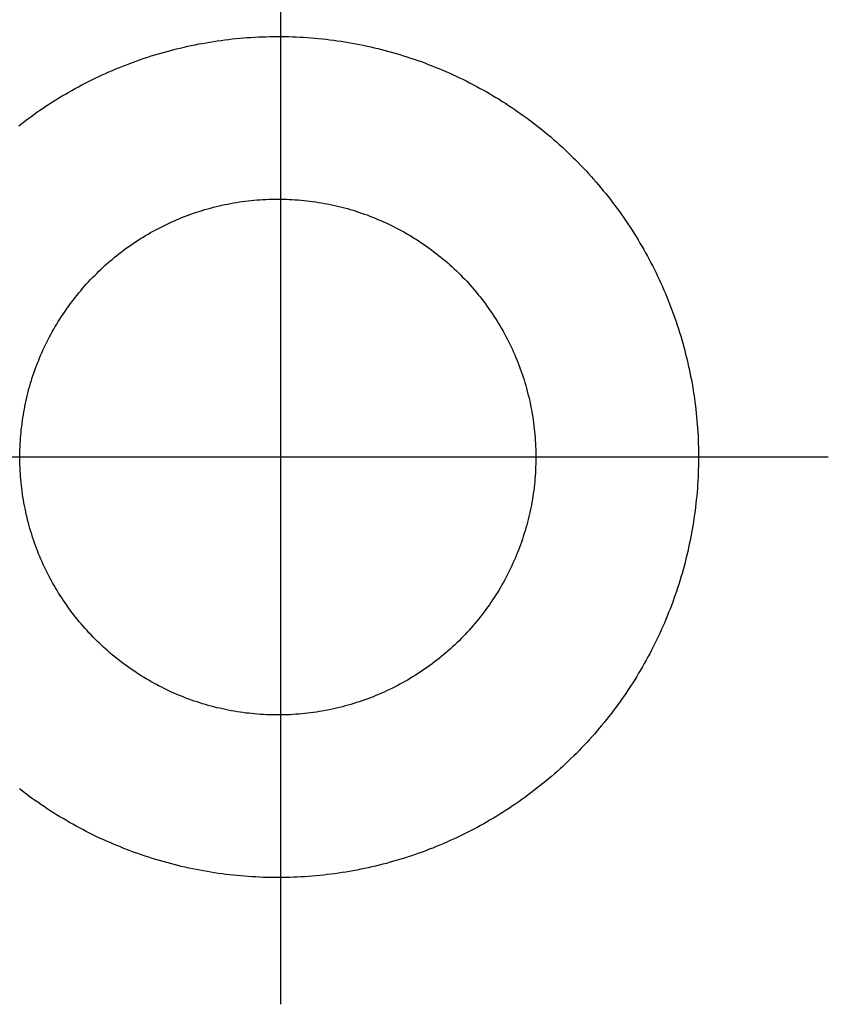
# Model space of a CAD drawing. Header units: metres. Extents: x 6502846 to 6512378, y 5892705 to 5896166.
# Tile 29 of 73: x 6503895.3248 to 6503895.4113, y 5894690.6591 to 5894690.7645. Entities that reach past the tile are written whole.
import ezdxf

# ---------------------------------------------------------------- set-up
doc = ezdxf.new("R2010")
doc.units = ezdxf.units.M
doc.header["$MEASUREMENT"] = 0
doc.layers.get('0').update_dxf_attribs({"color": 2})
doc.layers.add('A_wyposażenie_sanitarne', color=131, linetype='Continuous')

# ---------------------------------------------------------------- blocks, each defined once
blk = doc.blocks.new('umywalka')
for p, q in [((0.07, -28.66), (0.07, -16.06)), ((-3.507, -20.039), (-3.482, -20.007)), ((-0.201, -20.024), (-0.169, -20.021)), ((-0.169, -20.021), (-0.138, -20.018)), ((-0.138, -20.018), (-0.106, -20.016)), ((-0.106, -20.016), (-0.075, -20.014)), ((-0.075, -20.014), (-0.043, -20.013)), ((-0.043, -20.013), (-0.012, -20.012)), ((-0.012, -20.012), (0.02, -20.011)), ((0.02, -20.011), (0.051, -20.011)), ((0.051, -20.011), (0.083, -20.011)), ((0.083, -20.011), (0.114, -20.011)), ((0.114, -20.011), (0.146, -20.012)), ((0.146, -20.012), (0.177, -20.013)), ((0.177, -20.013), (0.209, -20.014)), ((0.209, -20.014), (0.24, -20.016)), ((0.24, -20.016), (0.272, -20.018)), ((0.272, -20.018), (0.303, -20.02)), ((0.303, -20.02), (0.335, -20.023)), ((3.616, -19.999), (3.641, -20.03)), ((-3.579, -20.136), (-3.555, -20.104)), ((-3.555, -20.104), (-3.531, -20.071)), ((-3.531, -20.071), (-3.507, -20.039)), ((-0.726, -20.128), (-0.695, -20.119)), ((-0.695, -20.119), (-0.665, -20.11)), ((-0.665, -20.11), (-0.635, -20.102)), ((-0.635, -20.102), (-0.604, -20.094)), ((-0.604, -20.094), (-0.573, -20.087)), ((-0.573, -20.087), (-0.543, -20.079)), ((-0.543, -20.079), (-0.512, -20.073)), ((-0.512, -20.073), (-0.481, -20.066)), ((-0.481, -20.066), (-0.45, -20.06)), ((-0.45, -20.06), (-0.419, -20.054)), ((-0.419, -20.054), (-0.388, -20.049)), ((-0.388, -20.049), (-0.357, -20.044)), ((-0.357, -20.044), (-0.326, -20.039)), ((-0.326, -20.039), (-0.295, -20.035)), ((-0.295, -20.035), (-0.263, -20.031)), ((-0.263, -20.031), (-0.232, -20.027)), ((-0.232, -20.027), (-0.201, -20.024)), ((0.335, -20.023), (0.366, -20.026)), ((0.366, -20.026), (0.397, -20.03)), ((0.397, -20.03), (0.429, -20.034)), ((0.429, -20.034), (0.46, -20.038)), ((0.46, -20.038), (0.491, -20.043)), ((0.491, -20.043), (0.522, -20.048)), ((0.522, -20.048), (0.553, -20.053)), ((0.553, -20.053), (0.584, -20.059)), ((0.584, -20.059), (0.615, -20.065)), ((0.615, -20.065), (0.646, -20.071)), ((0.646, -20.071), (0.677, -20.078)), ((0.677, -20.078), (0.708, -20.085)), ((0.708, -20.085), (0.738, -20.092)), ((0.738, -20.092), (0.769, -20.1)), ((0.769, -20.1), (0.799, -20.108)), ((0.799, -20.108), (0.83, -20.117)), ((0.83, -20.117), (0.86, -20.126)), ((0.86, -20.126), (0.89, -20.135)), ((3.641, -20.03), (3.665, -20.063)), ((3.665, -20.063), (3.689, -20.095)), ((3.689, -20.095), (3.713, -20.127)), ((-3.648, -20.235), (-3.625, -20.202)), ((-3.625, -20.202), (-3.602, -20.169)), ((-3.602, -20.169), (-3.579, -20.136)), ((-1.022, -20.236), (-0.993, -20.223)), ((-0.993, -20.223), (-0.964, -20.211)), ((-0.964, -20.211), (-0.934, -20.2)), ((-0.934, -20.2), (-0.905, -20.188)), ((-0.905, -20.188), (-0.875, -20.177)), ((-0.875, -20.177), (-0.846, -20.167)), ((-0.846, -20.167), (-0.816, -20.157)), ((-0.816, -20.157), (-0.786, -20.147)), ((-0.786, -20.147), (-0.756, -20.137)), ((-0.756, -20.137), (-0.726, -20.128)), ((0.89, -20.135), (0.92, -20.144)), ((0.92, -20.144), (0.95, -20.154)), ((0.95, -20.154), (0.98, -20.165)), ((0.98, -20.165), (1.01, -20.175)), ((1.01, -20.175), (1.039, -20.186)), ((1.039, -20.186), (1.069, -20.197)), ((1.069, -20.197), (1.098, -20.209)), ((1.098, -20.209), (1.127, -20.221)), ((1.127, -20.221), (1.156, -20.233)), ((3.713, -20.127), (3.736, -20.16)), ((3.736, -20.16), (3.76, -20.193)), ((3.76, -20.193), (3.783, -20.226)), ((3.783, -20.226), (3.805, -20.259)), ((-3.736, -20.37), (-3.715, -20.336)), ((-3.715, -20.336), (-3.693, -20.302)), ((-3.693, -20.302), (-3.671, -20.269)), ((-3.671, -20.269), (-3.648, -20.235)), ((-1.249, -20.346), (-1.221, -20.331)), ((-1.221, -20.331), (-1.193, -20.316)), ((-1.193, -20.316), (-1.165, -20.302)), ((-1.165, -20.302), (-1.136, -20.288)), ((-1.136, -20.288), (-1.108, -20.275)), ((-1.108, -20.275), (-1.079, -20.261)), ((-1.079, -20.261), (-1.051, -20.248)), ((-1.051, -20.248), (-1.022, -20.236)), ((1.156, -20.233), (1.185, -20.246)), ((1.185, -20.246), (1.214, -20.258)), ((1.214, -20.258), (1.243, -20.272)), ((1.243, -20.272), (1.271, -20.285)), ((1.271, -20.285), (1.299, -20.299)), ((1.299, -20.299), (1.328, -20.313)), ((1.328, -20.313), (1.356, -20.328)), ((1.356, -20.328), (1.383, -20.343)), ((3.805, -20.259), (3.828, -20.293)), ((3.828, -20.293), (3.85, -20.327)), ((3.85, -20.327), (3.871, -20.361)), ((-3.799, -20.473), (-3.779, -20.438)), ((-3.779, -20.438), (-3.758, -20.404)), ((-3.758, -20.404), (-3.736, -20.37)), ((-1.438, -20.459), (-1.411, -20.442)), ((-1.411, -20.442), (-1.385, -20.425)), ((-1.385, -20.425), (-1.358, -20.409)), ((-1.358, -20.409), (-1.331, -20.393)), ((-1.331, -20.393), (-1.304, -20.377)), ((-1.304, -20.377), (-1.276, -20.361)), ((-1.276, -20.361), (-1.249, -20.346)), ((1.383, -20.343), (1.411, -20.358)), ((1.411, -20.358), (1.438, -20.373)), ((1.438, -20.373), (1.466, -20.389)), ((1.466, -20.389), (1.493, -20.405)), ((1.493, -20.405), (1.52, -20.422)), ((1.52, -20.422), (1.547, -20.438)), ((1.547, -20.438), (1.573, -20.455)), ((3.871, -20.361), (3.893, -20.395)), ((3.893, -20.395), (3.914, -20.429)), ((3.914, -20.429), (3.935, -20.463)), ((-3.86, -20.578), (-3.84, -20.543)), ((-3.84, -20.543), (-3.82, -20.508)), ((-3.82, -20.508), (-3.799, -20.473)), ((-1.568, -20.549), (-1.542, -20.53)), ((-1.542, -20.53), (-1.516, -20.512)), ((-1.516, -20.512), (-1.49, -20.494)), ((-1.49, -20.494), (-1.464, -20.476)), ((-1.464, -20.476), (-1.438, -20.459)), ((1.573, -20.455), (1.599, -20.473)), ((1.599, -20.473), (1.626, -20.49)), ((1.626, -20.49), (1.652, -20.508)), ((1.652, -20.508), (1.677, -20.526)), ((1.677, -20.526), (1.703, -20.545)), ((1.703, -20.545), (1.728, -20.564)), ((3.935, -20.463), (3.955, -20.498)), ((3.955, -20.498), (3.975, -20.533)), ((3.975, -20.533), (3.995, -20.568)), ((-3.917, -20.684), (-3.898, -20.648)), ((-3.898, -20.648), (-3.879, -20.613)), ((-3.879, -20.613), (-3.86, -20.578)), ((-1.716, -20.666), (-1.692, -20.646)), ((-1.692, -20.646), (-1.667, -20.626)), ((-1.667, -20.626), (-1.643, -20.606)), ((-1.643, -20.606), (-1.618, -20.587)), ((-1.618, -20.587), (-1.593, -20.568)), ((-1.593, -20.568), (-1.568, -20.549)), ((1.728, -20.564), (1.753, -20.583)), ((1.753, -20.583), (1.778, -20.602)), ((1.778, -20.602), (1.803, -20.622)), ((1.803, -20.622), (1.827, -20.642)), ((1.827, -20.642), (1.851, -20.662)), ((3.995, -20.568), (4.015, -20.603)), ((4.015, -20.603), (4.034, -20.639)), ((4.034, -20.639), (4.053, -20.674)), ((-3.972, -20.792), (-3.954, -20.756)), ((-3.954, -20.756), (-3.936, -20.72)), ((-3.936, -20.72), (-3.917, -20.684)), ((-1.833, -20.772), (-1.81, -20.75)), ((-1.81, -20.75), (-1.787, -20.729)), ((-1.787, -20.729), (-1.763, -20.708)), ((-1.763, -20.708), (-1.74, -20.687)), ((-1.74, -20.687), (-1.716, -20.666)), ((1.851, -20.662), (1.875, -20.682)), ((1.875, -20.682), (1.899, -20.703)), ((1.899, -20.703), (1.923, -20.724)), ((1.923, -20.724), (1.946, -20.745)), ((1.946, -20.745), (1.969, -20.767)), ((4.053, -20.674), (4.072, -20.71)), ((4.072, -20.71), (4.09, -20.746)), ((4.09, -20.746), (4.108, -20.782)), ((-4.023, -20.901), (-4.007, -20.864)), ((-4.007, -20.864), (-3.989, -20.828)), ((-3.989, -20.828), (-3.972, -20.792)), ((-1.944, -20.884), (-1.922, -20.861)), ((-1.922, -20.861), (-1.9, -20.838)), ((-1.9, -20.838), (-1.878, -20.816)), ((-1.878, -20.816), (-1.856, -20.794)), ((-1.856, -20.794), (-1.833, -20.772)), ((1.969, -20.767), (1.992, -20.789)), ((1.992, -20.789), (2.014, -20.811)), ((2.014, -20.811), (2.036, -20.833)), ((2.036, -20.833), (2.058, -20.856)), ((2.058, -20.856), (2.08, -20.879)), ((4.108, -20.782), (4.125, -20.818)), ((4.125, -20.818), (4.143, -20.854)), ((4.143, -20.854), (4.16, -20.891)), ((-4.056, -20.975), (-4.04, -20.938)), ((-4.04, -20.938), (-4.023, -20.901)), ((-2.028, -20.978), (-2.008, -20.954)), ((-2.008, -20.954), (-1.987, -20.93)), ((-1.987, -20.93), (-1.966, -20.907)), ((-1.966, -20.907), (-1.944, -20.884)), ((2.08, -20.879), (2.102, -20.902)), ((2.102, -20.902), (2.123, -20.925)), ((2.123, -20.925), (2.144, -20.949)), ((2.144, -20.949), (2.165, -20.972)), ((4.16, -20.891), (4.176, -20.928)), ((4.176, -20.928), (4.193, -20.964)), ((4.193, -20.964), (4.209, -21.001)), ((-4.103, -21.086), (-4.088, -21.049)), ((-4.088, -21.049), (-4.072, -21.012)), ((-4.072, -21.012), (-4.056, -20.975)), ((-2.127, -21.1), (-2.108, -21.075)), ((-2.108, -21.075), (-2.088, -21.051)), ((-2.088, -21.051), (-2.069, -21.026)), ((-2.069, -21.026), (-2.049, -21.002)), ((-2.049, -21.002), (-2.028, -20.978)), ((2.165, -20.972), (2.185, -20.997)), ((2.185, -20.997), (2.205, -21.021)), ((2.205, -21.021), (2.225, -21.045)), ((2.225, -21.045), (2.245, -21.07)), ((2.245, -21.07), (2.264, -21.095)), ((4.209, -21.001), (4.224, -21.039)), ((4.224, -21.039), (4.24, -21.076)), ((-4.147, -21.199), (-4.133, -21.161)), ((-4.133, -21.161), (-4.118, -21.123)), ((-4.118, -21.123), (-4.103, -21.086)), ((-2.201, -21.203), (-2.183, -21.177)), ((-2.183, -21.177), (-2.165, -21.151)), ((-2.165, -21.151), (-2.146, -21.126)), ((-2.146, -21.126), (-2.127, -21.1)), ((2.264, -21.095), (2.283, -21.12)), ((2.283, -21.12), (2.302, -21.145)), ((2.302, -21.145), (2.32, -21.171)), ((2.32, -21.171), (2.338, -21.197)), ((4.24, -21.076), (4.255, -21.113)), ((4.255, -21.113), (4.269, -21.151)), ((4.269, -21.151), (4.284, -21.188)), ((-4.187, -21.313), (-4.174, -21.274)), ((-4.174, -21.274), (-4.161, -21.237)), ((-4.161, -21.237), (-4.147, -21.199)), ((-2.27, -21.308), (-2.254, -21.281)), ((-2.254, -21.281), (-2.236, -21.255)), ((-2.236, -21.255), (-2.219, -21.229)), ((-2.219, -21.229), (-2.201, -21.203)), ((2.338, -21.197), (2.356, -21.223)), ((2.356, -21.223), (2.373, -21.249)), ((2.373, -21.249), (2.391, -21.276)), ((2.391, -21.276), (2.408, -21.302)), ((4.284, -21.188), (4.298, -21.226)), ((4.298, -21.226), (4.311, -21.264)), ((4.311, -21.264), (4.325, -21.302)), ((-4.225, -21.427), (-4.213, -21.389)), ((-4.213, -21.389), (-4.2, -21.351)), ((-4.2, -21.351), (-4.187, -21.313)), ((-2.335, -21.416), (-2.319, -21.389)), ((-2.319, -21.389), (-2.303, -21.362)), ((-2.303, -21.362), (-2.287, -21.335)), ((-2.287, -21.335), (-2.27, -21.308)), ((2.408, -21.302), (2.424, -21.329)), ((2.424, -21.329), (2.441, -21.356)), ((2.441, -21.356), (2.457, -21.383)), ((2.457, -21.383), (2.472, -21.41)), ((4.325, -21.302), (4.338, -21.34)), ((4.338, -21.34), (4.35, -21.378)), ((4.35, -21.378), (4.363, -21.417)), ((-4.248, -21.504), (-4.237, -21.466)), ((-4.237, -21.466), (-4.225, -21.427)), ((-2.38, -21.5), (-2.365, -21.472)), ((-2.365, -21.472), (-2.35, -21.444)), ((-2.35, -21.444), (-2.335, -21.416)), ((2.472, -21.41), (2.488, -21.438)), ((2.488, -21.438), (2.503, -21.466)), ((2.503, -21.466), (2.517, -21.494)), ((2.517, -21.494), (2.532, -21.522)), ((4.363, -21.417), (4.374, -21.455)), ((4.374, -21.455), (4.386, -21.494)), ((4.386, -21.494), (4.397, -21.533)), ((-4.281, -21.621), (-4.27, -21.582)), ((-4.27, -21.582), (-4.26, -21.543)), ((-4.26, -21.543), (-4.248, -21.504)), ((-2.435, -21.613), (-2.422, -21.584)), ((-2.422, -21.584), (-2.408, -21.556)), ((-2.408, -21.556), (-2.394, -21.528)), ((-2.394, -21.528), (-2.38, -21.5)), ((2.532, -21.522), (2.546, -21.55)), ((2.546, -21.55), (2.56, -21.578)), ((2.56, -21.578), (2.573, -21.607)), ((4.397, -21.533), (4.408, -21.571)), ((4.408, -21.571), (4.419, -21.61)), ((-4.31, -21.738), (-4.301, -21.699)), ((-4.301, -21.699), (-4.291, -21.66)), ((-4.291, -21.66), (-4.281, -21.621)), ((-2.486, -21.728), (-2.473, -21.699)), ((-2.473, -21.699), (-2.461, -21.67)), ((-2.461, -21.67), (-2.448, -21.641)), ((-2.448, -21.641), (-2.435, -21.613)), ((2.573, -21.607), (2.586, -21.635)), ((2.586, -21.635), (2.599, -21.664)), ((2.599, -21.664), (2.612, -21.693)), ((2.612, -21.693), (2.624, -21.722)), ((4.419, -21.61), (4.429, -21.649)), ((4.429, -21.649), (4.439, -21.688)), ((4.439, -21.688), (4.448, -21.727)), ((-4.328, -21.817), (-4.319, -21.777)), ((-4.319, -21.777), (-4.31, -21.738)), ((-2.52, -21.817), (-2.509, -21.787)), ((-2.509, -21.787), (-2.497, -21.758)), ((-2.497, -21.758), (-2.486, -21.728)), ((2.624, -21.722), (2.636, -21.751)), ((2.636, -21.751), (2.647, -21.781)), ((2.647, -21.781), (2.658, -21.81)), ((2.658, -21.81), (2.669, -21.84)), ((4.448, -21.727), (4.458, -21.767)), ((4.458, -21.767), (4.466, -21.806)), ((4.466, -21.806), (4.475, -21.845)), ((-4.352, -21.935), (-4.344, -21.896)), ((-4.344, -21.896), (-4.336, -21.856)), ((-4.336, -21.856), (-4.328, -21.817)), ((-2.561, -21.936), (-2.551, -21.906)), ((-2.551, -21.906), (-2.541, -21.876)), ((-2.541, -21.876), (-2.531, -21.846)), ((-2.531, -21.846), (-2.52, -21.817)), ((2.669, -21.84), (2.679, -21.87)), ((2.679, -21.87), (2.69, -21.9)), ((2.69, -21.9), (2.699, -21.929)), ((4.475, -21.845), (4.483, -21.885)), ((4.483, -21.885), (4.491, -21.924)), ((-4.373, -22.054), (-4.366, -22.014)), ((-4.366, -22.014), (-4.359, -21.975)), ((-4.359, -21.975), (-4.352, -21.935)), ((-2.588, -22.027), (-2.579, -21.996)), ((-2.579, -21.996), (-2.57, -21.966)), ((-2.57, -21.966), (-2.561, -21.936)), ((2.699, -21.929), (2.709, -21.96)), ((2.709, -21.96), (2.718, -21.99)), ((2.718, -21.99), (2.727, -22.02)), ((2.727, -22.02), (2.735, -22.05)), ((4.491, -21.924), (4.498, -21.964)), ((4.498, -21.964), (4.505, -22.003)), ((4.505, -22.003), (4.512, -22.043)), ((-4.385, -22.134), (-4.379, -22.094)), ((-4.379, -22.094), (-4.373, -22.054)), ((-2.619, -22.149), (-2.612, -22.118)), ((-2.612, -22.118), (-2.604, -22.087)), ((-2.604, -22.087), (-2.596, -22.057)), ((-2.596, -22.057), (-2.588, -22.027)), ((2.735, -22.05), (2.743, -22.081)), ((2.743, -22.081), (2.751, -22.112)), ((2.751, -22.112), (2.758, -22.142)), ((4.512, -22.043), (4.518, -22.083)), ((4.518, -22.083), (4.524, -22.123)), ((4.524, -22.123), (4.53, -22.163)), ((-4.4, -22.254), (-4.396, -22.214)), ((-4.396, -22.214), (-4.39, -22.174)), ((-4.39, -22.174), (-4.385, -22.134)), ((-2.639, -22.241), (-2.632, -22.21)), ((-2.632, -22.21), (-2.626, -22.18)), ((-2.626, -22.18), (-2.619, -22.149)), ((2.758, -22.142), (2.765, -22.173)), ((2.765, -22.173), (2.772, -22.204)), ((2.772, -22.204), (2.778, -22.235)), ((4.53, -22.163), (4.535, -22.203)), ((4.535, -22.203), (4.54, -22.243)), ((-4.413, -22.374), (-4.409, -22.334)), ((-4.409, -22.334), (-4.405, -22.294)), ((-4.405, -22.294), (-4.4, -22.254)), ((-2.66, -22.366), (-2.655, -22.334)), ((-2.655, -22.334), (-2.65, -22.303)), ((-2.65, -22.303), (-2.645, -22.272)), ((-2.645, -22.272), (-2.639, -22.241)), ((2.778, -22.235), (2.784, -22.266)), ((2.784, -22.266), (2.79, -22.297)), ((2.79, -22.297), (2.795, -22.328)), ((2.795, -22.328), (2.8, -22.359)), ((4.54, -22.243), (4.545, -22.283)), ((4.545, -22.283), (4.549, -22.323)), ((4.549, -22.323), (4.553, -22.363)), ((-4.419, -22.454), (-4.416, -22.414)), ((-4.416, -22.414), (-4.413, -22.374)), ((-2.672, -22.459), (-2.669, -22.428)), ((-2.669, -22.428), (-2.664, -22.397)), ((-2.664, -22.397), (-2.66, -22.366)), ((2.8, -22.359), (2.804, -22.39)), ((2.804, -22.39), (2.809, -22.421)), ((2.809, -22.421), (2.812, -22.453)), ((4.553, -22.363), (4.556, -22.403)), ((4.556, -22.403), (4.559, -22.443)), ((4.559, -22.443), (4.562, -22.483)), ((-4.426, -22.575), (-4.424, -22.535)), ((-4.424, -22.535), (-4.422, -22.494)), ((-4.422, -22.494), (-4.419, -22.454)), ((-2.681, -22.554), (-2.679, -22.522)), ((-2.679, -22.522), (-2.676, -22.491)), ((-2.676, -22.491), (-2.672, -22.459)), ((2.812, -22.453), (2.816, -22.484)), ((2.816, -22.484), (2.819, -22.515)), ((2.819, -22.515), (2.822, -22.547)), ((2.822, -22.547), (2.824, -22.578)), ((4.562, -22.483), (4.564, -22.524)), ((4.564, -22.524), (4.566, -22.564)), ((-4.43, -22.696), (-4.429, -22.655)), ((-4.429, -22.655), (-4.428, -22.615)), ((-4.428, -22.615), (-4.426, -22.575)), ((-2.688, -22.679), (-2.687, -22.648)), ((-2.687, -22.648), (-2.686, -22.616)), ((-2.686, -22.616), (-2.684, -22.585)), ((-2.684, -22.585), (-2.681, -22.554)), ((2.824, -22.578), (2.826, -22.61)), ((2.826, -22.61), (2.828, -22.641)), ((2.828, -22.641), (2.829, -22.673)), ((4.566, -22.564), (4.568, -22.604)), ((4.568, -22.604), (4.569, -22.644)), ((4.569, -22.644), (4.57, -22.685)), ((-4.43, -22.736), (-4.43, -22.696)), ((-4.43, -22.776), (-4.43, -22.736)), ((-2.69, -22.743), (-2.689, -22.711)), ((-2.69, -22.774), (-2.69, -22.743)), ((-2.689, -22.711), (-2.688, -22.679)), ((2.829, -22.673), (2.83, -22.704)), ((2.83, -22.704), (2.831, -22.736)), ((2.831, -22.736), (2.831, -22.767)), ((4.57, -22.685), (4.571, -22.725)), ((4.571, -22.725), (4.571, -22.765)), ((-5.786, -22.803), (7.03, -22.803)), ((-4.43, -22.771), (-4.43, -22.771)), ((-4.43, -22.777), (-4.43, -22.776)), ((-4.43, -22.817), (-4.43, -22.777)), ((-4.429, -22.858), (-4.43, -22.817)), ((-4.428, -22.898), (-4.429, -22.858)), ((-2.69, -22.771), (-2.69, -22.771)), ((-2.69, -22.775), (-2.69, -22.774)), ((-2.69, -22.806), (-2.69, -22.775)), ((-2.689, -22.838), (-2.69, -22.806)), ((-2.688, -22.869), (-2.689, -22.838)), ((2.829, -22.862), (2.828, -22.893)), ((2.83, -22.83), (2.829, -22.862)), ((2.831, -22.799), (2.83, -22.83)), ((2.831, -22.767), (2.831, -22.799)), ((4.571, -22.805), (4.57, -22.846)), ((4.57, -22.846), (4.57, -22.886)), ((4.571, -22.765), (4.571, -22.805)), ((-4.427, -22.938), (-4.428, -22.898)), ((-4.425, -22.978), (-4.427, -22.938)), ((-2.687, -22.901), (-2.688, -22.869)), ((-2.685, -22.932), (-2.687, -22.901)), ((-2.683, -22.964), (-2.685, -22.932)), ((-2.681, -22.995), (-2.683, -22.964)), ((2.824, -22.956), (2.822, -22.988)), ((2.826, -22.925), (2.824, -22.956)), ((2.828, -22.893), (2.826, -22.925)), ((4.567, -22.966), (4.565, -23.007)), ((4.568, -22.926), (4.567, -22.966)), ((4.57, -22.886), (4.568, -22.926)), ((-4.423, -23.019), (-4.425, -22.978)), ((-4.421, -23.059), (-4.423, -23.019)), ((-4.418, -23.099), (-4.421, -23.059)), ((-2.678, -23.026), (-2.681, -22.995)), ((-2.675, -23.058), (-2.678, -23.026)), ((-2.671, -23.089), (-2.675, -23.058)), ((2.817, -23.051), (2.813, -23.082)), ((2.82, -23.019), (2.817, -23.051)), ((2.822, -22.988), (2.82, -23.019)), ((4.563, -23.047), (4.56, -23.087)), ((4.565, -23.007), (4.563, -23.047)), ((-4.415, -23.139), (-4.418, -23.099)), ((-4.412, -23.179), (-4.415, -23.139)), ((-4.408, -23.219), (-4.412, -23.179)), ((-2.668, -23.121), (-2.671, -23.089)), ((-2.664, -23.152), (-2.668, -23.121)), ((-2.659, -23.183), (-2.664, -23.152)), ((-2.654, -23.214), (-2.659, -23.183)), ((2.801, -23.176), (2.796, -23.207)), ((2.805, -23.145), (2.801, -23.176)), ((2.809, -23.113), (2.805, -23.145)), ((2.813, -23.082), (2.809, -23.113)), ((4.554, -23.167), (4.55, -23.207)), ((4.557, -23.127), (4.554, -23.167)), ((4.56, -23.087), (4.557, -23.127)), ((-4.404, -23.259), (-4.408, -23.219)), ((-4.399, -23.299), (-4.404, -23.259)), ((-2.649, -23.245), (-2.654, -23.214)), ((-2.643, -23.276), (-2.649, -23.245)), ((-2.637, -23.307), (-2.643, -23.276)), ((2.785, -23.269), (2.78, -23.3)), ((2.791, -23.238), (2.785, -23.269)), ((2.796, -23.207), (2.791, -23.238)), ((4.541, -23.288), (4.536, -23.328)), ((4.546, -23.248), (4.541, -23.288)), ((4.55, -23.207), (4.546, -23.248)), ((-4.394, -23.339), (-4.399, -23.299)), ((-4.389, -23.379), (-4.394, -23.339)), ((-4.383, -23.419), (-4.389, -23.379)), ((-2.631, -23.338), (-2.637, -23.307)), ((-2.624, -23.369), (-2.631, -23.338)), ((-2.617, -23.4), (-2.624, -23.369)), ((2.76, -23.393), (2.753, -23.423)), ((2.767, -23.362), (2.76, -23.393)), ((2.773, -23.331), (2.767, -23.362)), ((2.78, -23.3), (2.773, -23.331)), ((4.531, -23.368), (4.526, -23.407)), ((4.536, -23.328), (4.531, -23.368)), ((-4.377, -23.459), (-4.383, -23.419)), ((-4.371, -23.499), (-4.377, -23.459)), ((-4.364, -23.539), (-4.371, -23.499)), ((-2.61, -23.43), (-2.617, -23.4)), ((-2.602, -23.461), (-2.61, -23.43)), ((-2.594, -23.491), (-2.602, -23.461)), ((-2.586, -23.522), (-2.594, -23.491)), ((2.737, -23.484), (2.729, -23.515)), ((2.745, -23.454), (2.737, -23.484)), ((2.753, -23.423), (2.745, -23.454)), ((4.514, -23.487), (4.507, -23.527)), ((4.52, -23.447), (4.514, -23.487)), ((4.526, -23.407), (4.52, -23.447)), ((-4.357, -23.578), (-4.364, -23.539)), ((-4.35, -23.618), (-4.357, -23.578)), ((-2.577, -23.552), (-2.586, -23.522)), ((-2.568, -23.582), (-2.577, -23.552)), ((-2.558, -23.612), (-2.568, -23.582)), ((2.711, -23.575), (2.702, -23.605)), ((2.72, -23.545), (2.711, -23.575)), ((2.729, -23.515), (2.72, -23.545)), ((4.5, -23.566), (4.493, -23.606)), ((4.507, -23.527), (4.5, -23.566)), ((-4.342, -23.657), (-4.35, -23.618)), ((-4.334, -23.697), (-4.342, -23.657)), ((-4.326, -23.736), (-4.334, -23.697)), ((-2.549, -23.642), (-2.558, -23.612)), ((-2.539, -23.672), (-2.549, -23.642)), ((-2.528, -23.702), (-2.539, -23.672)), ((-2.517, -23.732), (-2.528, -23.702)), ((2.671, -23.695), (2.661, -23.725)), ((2.682, -23.665), (2.671, -23.695)), ((2.692, -23.635), (2.682, -23.665)), ((2.702, -23.605), (2.692, -23.635)), ((4.477, -23.685), (4.469, -23.725)), ((4.485, -23.646), (4.477, -23.685)), ((4.493, -23.606), (4.485, -23.646)), ((-4.317, -23.775), (-4.326, -23.736)), ((-4.307, -23.815), (-4.317, -23.775)), ((-4.298, -23.854), (-4.307, -23.815)), ((-2.506, -23.761), (-2.517, -23.732)), ((-2.495, -23.79), (-2.506, -23.761)), ((-2.483, -23.82), (-2.495, -23.79)), ((2.626, -23.813), (2.614, -23.842)), ((2.638, -23.784), (2.626, -23.813)), ((2.65, -23.754), (2.638, -23.784)), ((2.661, -23.725), (2.65, -23.754)), ((4.451, -23.803), (4.442, -23.842)), ((4.46, -23.764), (4.451, -23.803)), ((4.469, -23.725), (4.46, -23.764)), ((-4.288, -23.893), (-4.298, -23.854)), ((-4.278, -23.932), (-4.288, -23.893)), ((-2.471, -23.849), (-2.483, -23.82)), ((-2.458, -23.878), (-2.471, -23.849)), ((-2.445, -23.907), (-2.458, -23.878)), ((-2.432, -23.935), (-2.445, -23.907)), ((2.589, -23.9), (2.576, -23.929)), ((2.602, -23.871), (2.589, -23.9)), ((2.614, -23.842), (2.602, -23.871)), ((4.422, -23.92), (4.411, -23.959)), ((4.432, -23.881), (4.422, -23.92)), ((4.442, -23.842), (4.432, -23.881)), ((-4.267, -23.971), (-4.278, -23.932)), ((-4.256, -24.009), (-4.267, -23.971)), ((-4.245, -24.048), (-4.256, -24.009)), ((-2.419, -23.964), (-2.432, -23.935)), ((-2.405, -23.992), (-2.419, -23.964)), ((-2.391, -24.02), (-2.405, -23.992)), ((-2.377, -24.048), (-2.391, -24.02)), ((2.535, -24.014), (2.521, -24.042)), ((2.549, -23.986), (2.535, -24.014)), ((2.563, -23.957), (2.549, -23.986)), ((2.576, -23.929), (2.563, -23.957)), ((4.401, -23.998), (4.389, -24.037)), ((4.411, -23.959), (4.401, -23.998)), ((-4.234, -24.087), (-4.245, -24.048)), ((-4.222, -24.125), (-4.234, -24.087)), ((-4.209, -24.164), (-4.222, -24.125)), ((-2.362, -24.076), (-2.377, -24.048)), ((-2.347, -24.104), (-2.362, -24.076)), ((-2.331, -24.131), (-2.347, -24.104)), ((-2.316, -24.159), (-2.331, -24.131)), ((2.476, -24.125), (2.46, -24.152)), ((2.491, -24.097), (2.476, -24.125)), ((2.506, -24.07), (2.491, -24.097)), ((2.521, -24.042), (2.506, -24.07)), ((4.366, -24.114), (4.354, -24.152)), ((4.378, -24.075), (4.366, -24.114)), ((4.389, -24.037), (4.378, -24.075)), ((-4.197, -24.202), (-4.209, -24.164)), ((-4.184, -24.24), (-4.197, -24.202)), ((-2.3, -24.186), (-2.316, -24.159)), ((-2.283, -24.213), (-2.3, -24.186)), ((-2.267, -24.24), (-2.283, -24.213)), ((2.411, -24.233), (2.394, -24.26)), ((2.428, -24.207), (2.411, -24.233)), ((2.444, -24.18), (2.428, -24.207)), ((2.46, -24.152), (2.444, -24.18)), ((4.328, -24.229), (4.315, -24.267)), ((4.341, -24.191), (4.328, -24.229)), ((4.354, -24.152), (4.341, -24.191)), ((-4.17, -24.278), (-4.184, -24.24)), ((-4.157, -24.316), (-4.17, -24.278)), ((-4.143, -24.354), (-4.157, -24.316)), ((-2.25, -24.266), (-2.267, -24.24)), ((-2.232, -24.293), (-2.25, -24.266)), ((-2.215, -24.319), (-2.232, -24.293)), ((-2.197, -24.345), (-2.215, -24.319)), ((2.342, -24.339), (2.324, -24.365)), ((2.36, -24.313), (2.342, -24.339)), ((2.377, -24.287), (2.36, -24.313)), ((2.394, -24.26), (2.377, -24.287)), ((4.302, -24.305), (4.288, -24.342)), ((4.315, -24.267), (4.302, -24.305)), ((-4.128, -24.391), (-4.143, -24.354)), ((-4.114, -24.429), (-4.128, -24.391)), ((-4.099, -24.466), (-4.114, -24.429)), ((-2.179, -24.371), (-2.197, -24.345)), ((-2.161, -24.396), (-2.179, -24.371)), ((-2.142, -24.422), (-2.161, -24.396)), ((-2.123, -24.447), (-2.142, -24.422)), ((-2.104, -24.472), (-2.123, -24.447)), ((2.268, -24.441), (2.249, -24.466)), ((2.287, -24.416), (2.268, -24.441)), ((2.306, -24.39), (2.287, -24.416)), ((2.324, -24.365), (2.306, -24.39)), ((4.259, -24.418), (4.244, -24.455)), ((4.273, -24.38), (4.259, -24.418)), ((4.288, -24.342), (4.273, -24.38)), ((-4.083, -24.503), (-4.099, -24.466)), ((-4.068, -24.541), (-4.083, -24.503)), ((-4.052, -24.578), (-4.068, -24.541)), ((-2.084, -24.497), (-2.104, -24.472)), ((-2.064, -24.521), (-2.084, -24.497)), ((-2.044, -24.545), (-2.064, -24.521)), ((-2.024, -24.569), (-2.044, -24.545)), ((2.189, -24.54), (2.169, -24.564)), ((2.21, -24.515), (2.189, -24.54)), ((2.229, -24.491), (2.21, -24.515)), ((2.249, -24.466), (2.229, -24.491)), ((4.213, -24.53), (4.197, -24.567)), ((4.229, -24.492), (4.213, -24.53)), ((4.244, -24.455), (4.229, -24.492)), ((-4.035, -24.614), (-4.052, -24.578)), ((-4.019, -24.651), (-4.035, -24.614)), ((-4.002, -24.688), (-4.019, -24.651)), ((-2.003, -24.593), (-2.024, -24.569)), ((-1.982, -24.617), (-2.003, -24.593)), ((-1.961, -24.64), (-1.982, -24.617)), ((-1.939, -24.663), (-1.961, -24.64)), ((2.085, -24.658), (2.063, -24.681)), ((2.106, -24.635), (2.085, -24.658)), ((2.128, -24.611), (2.106, -24.635)), ((2.149, -24.588), (2.128, -24.611)), ((2.169, -24.564), (2.149, -24.588)), ((4.164, -24.64), (4.148, -24.677)), ((4.181, -24.603), (4.164, -24.64)), ((4.197, -24.567), (4.181, -24.603)), ((-3.984, -24.724), (-4.002, -24.688)), ((-3.967, -24.76), (-3.984, -24.724)), ((-3.949, -24.796), (-3.967, -24.76)), ((-1.918, -24.686), (-1.939, -24.663)), ((-1.896, -24.709), (-1.918, -24.686)), ((-1.873, -24.731), (-1.896, -24.709)), ((-1.851, -24.753), (-1.873, -24.731)), ((-1.828, -24.775), (-1.851, -24.753)), ((1.997, -24.748), (1.974, -24.77)), ((2.019, -24.726), (1.997, -24.748)), ((2.041, -24.703), (2.019, -24.726)), ((2.063, -24.681), (2.041, -24.703)), ((4.113, -24.749), (4.095, -24.786)), ((4.13, -24.713), (4.113, -24.749)), ((4.148, -24.677), (4.13, -24.713)), ((-3.93, -24.832), (-3.949, -24.796)), ((-3.912, -24.868), (-3.93, -24.832)), ((-3.893, -24.903), (-3.912, -24.868)), ((-1.805, -24.796), (-1.828, -24.775)), ((-1.782, -24.818), (-1.805, -24.796)), ((-1.758, -24.839), (-1.782, -24.818)), ((-1.734, -24.859), (-1.758, -24.839)), ((-1.71, -24.88), (-1.734, -24.859)), ((1.881, -24.855), (1.857, -24.875)), ((1.904, -24.834), (1.881, -24.855)), ((1.928, -24.813), (1.904, -24.834)), ((1.951, -24.791), (1.928, -24.813)), ((1.974, -24.77), (1.951, -24.791)), ((4.058, -24.857), (4.039, -24.893)), ((4.077, -24.821), (4.058, -24.857)), ((4.095, -24.786), (4.077, -24.821)), ((-3.874, -24.939), (-3.893, -24.903)), ((-3.854, -24.974), (-3.874, -24.939)), ((-3.834, -25.009), (-3.854, -24.974)), ((-1.686, -24.9), (-1.71, -24.88)), ((-1.662, -24.92), (-1.686, -24.9)), ((-1.637, -24.94), (-1.662, -24.92)), ((-1.612, -24.959), (-1.637, -24.94)), ((-1.587, -24.978), (-1.612, -24.959)), ((1.734, -24.974), (1.709, -24.993)), ((1.759, -24.955), (1.734, -24.974)), ((1.784, -24.935), (1.759, -24.955)), ((1.808, -24.915), (1.784, -24.935)), ((1.833, -24.895), (1.808, -24.915)), ((1.857, -24.875), (1.833, -24.895)), ((4.001, -24.964), (3.981, -24.999)), ((4.02, -24.928), (4.001, -24.964)), ((4.039, -24.893), (4.02, -24.928)), ((-3.814, -25.044), (-3.834, -25.009)), ((-3.794, -25.078), (-3.814, -25.044)), ((-3.773, -25.113), (-3.794, -25.078)), ((-1.562, -24.997), (-1.587, -24.978)), ((-1.536, -25.015), (-1.562, -24.997)), ((-1.511, -25.034), (-1.536, -25.015)), ((-1.485, -25.051), (-1.511, -25.034)), ((-1.458, -25.069), (-1.485, -25.051)), ((-1.432, -25.086), (-1.458, -25.069)), ((1.605, -25.065), (1.579, -25.082)), ((1.631, -25.047), (1.605, -25.065)), ((1.657, -25.029), (1.631, -25.047)), ((1.683, -25.011), (1.657, -25.029)), ((1.709, -24.993), (1.683, -25.011)), ((3.94, -25.068), (3.92, -25.103)), ((3.961, -25.034), (3.94, -25.068)), ((3.981, -24.999), (3.961, -25.034)), ((-3.752, -25.147), (-3.773, -25.113)), ((-3.73, -25.181), (-3.752, -25.147)), ((-3.709, -25.215), (-3.73, -25.181)), ((-1.406, -25.103), (-1.432, -25.086)), ((-1.379, -25.12), (-1.406, -25.103)), ((-1.352, -25.137), (-1.379, -25.12)), ((-1.325, -25.153), (-1.352, -25.137)), ((-1.297, -25.168), (-1.325, -25.153)), ((-1.27, -25.184), (-1.297, -25.168)), ((-1.242, -25.199), (-1.27, -25.184)), ((1.417, -25.18), (1.39, -25.196)), ((1.445, -25.165), (1.417, -25.18)), ((1.472, -25.149), (1.445, -25.165)), ((1.499, -25.133), (1.472, -25.149)), ((1.526, -25.116), (1.499, -25.133)), ((1.553, -25.1), (1.526, -25.116)), ((1.579, -25.082), (1.553, -25.1)), ((3.877, -25.171), (3.856, -25.205)), ((3.899, -25.137), (3.877, -25.171)), ((3.92, -25.103), (3.899, -25.137)), ((-3.686, -25.249), (-3.709, -25.215)), ((-3.664, -25.283), (-3.686, -25.249)), ((-3.642, -25.316), (-3.664, -25.283)), ((-1.215, -25.214), (-1.242, -25.199)), ((-1.186, -25.228), (-1.215, -25.214)), ((-1.158, -25.243), (-1.186, -25.228)), ((-1.13, -25.256), (-1.158, -25.243)), ((-1.102, -25.27), (-1.13, -25.256)), ((-1.073, -25.283), (-1.102, -25.27)), ((-1.044, -25.296), (-1.073, -25.283)), ((1.22, -25.28), (1.192, -25.293)), ((1.249, -25.267), (1.22, -25.28)), ((1.277, -25.253), (1.249, -25.267)), ((1.306, -25.239), (1.277, -25.253)), ((1.334, -25.225), (1.306, -25.239)), ((1.362, -25.21), (1.334, -25.225)), ((1.39, -25.196), (1.362, -25.21)), ((3.812, -25.273), (3.789, -25.306)), ((3.834, -25.239), (3.812, -25.273)), ((3.856, -25.205), (3.834, -25.239)), ((-3.619, -25.349), (-3.642, -25.316)), ((-3.595, -25.382), (-3.619, -25.349)), ((-3.572, -25.415), (-3.595, -25.382)), ((-1.015, -25.309), (-1.044, -25.296)), ((-0.986, -25.321), (-1.015, -25.309)), ((-0.957, -25.333), (-0.986, -25.321)), ((-0.928, -25.344), (-0.957, -25.333)), ((-0.898, -25.356), (-0.928, -25.344)), ((-0.869, -25.367), (-0.898, -25.356)), ((-0.839, -25.377), (-0.869, -25.367)), ((-0.809, -25.387), (-0.839, -25.377)), ((-0.779, -25.397), (-0.809, -25.387)), ((0.927, -25.395), (0.897, -25.405)), ((0.957, -25.385), (0.927, -25.395)), ((0.987, -25.375), (0.957, -25.385)), ((1.016, -25.364), (0.987, -25.375)), ((1.046, -25.353), (1.016, -25.364)), ((1.075, -25.342), (1.046, -25.353)), ((1.105, -25.33), (1.075, -25.342)), ((1.134, -25.318), (1.105, -25.33)), ((1.163, -25.306), (1.134, -25.318)), ((1.192, -25.293), (1.163, -25.306)), ((3.743, -25.372), (3.72, -25.405)), ((3.766, -25.339), (3.743, -25.372)), ((3.789, -25.306), (3.766, -25.339)), ((-3.548, -25.447), (-3.572, -25.415)), ((-3.524, -25.479), (-3.548, -25.447)), ((-3.5, -25.511), (-3.524, -25.479)), ((-0.749, -25.407), (-0.779, -25.397)), ((-0.719, -25.416), (-0.749, -25.407)), ((-0.689, -25.425), (-0.719, -25.416)), ((-0.658, -25.433), (-0.689, -25.425)), ((-0.628, -25.441), (-0.658, -25.433)), ((-0.597, -25.449), (-0.628, -25.441)), ((-0.567, -25.457), (-0.597, -25.449)), ((-0.536, -25.464), (-0.567, -25.457)), ((-0.505, -25.47), (-0.536, -25.464)), ((-0.474, -25.477), (-0.505, -25.47)), ((-0.443, -25.483), (-0.474, -25.477)), ((-0.412, -25.489), (-0.443, -25.483)), ((-0.381, -25.494), (-0.412, -25.489)), ((-0.35, -25.499), (-0.381, -25.494)), ((-0.319, -25.504), (-0.35, -25.499)), ((0.498, -25.498), (0.467, -25.503)), ((0.529, -25.493), (0.498, -25.498)), ((0.56, -25.487), (0.529, -25.493)), ((0.591, -25.482), (0.56, -25.487)), ((0.622, -25.475), (0.591, -25.482)), ((0.653, -25.469), (0.622, -25.475)), ((0.684, -25.462), (0.653, -25.469)), ((0.715, -25.455), (0.684, -25.462)), ((0.745, -25.447), (0.715, -25.455)), ((0.776, -25.44), (0.745, -25.447)), ((0.806, -25.431), (0.776, -25.44)), ((0.836, -25.423), (0.806, -25.431)), ((0.867, -25.414), (0.836, -25.423)), ((0.897, -25.405), (0.867, -25.414)), ((3.672, -25.47), (3.648, -25.502)), ((3.696, -25.438), (3.672, -25.47)), ((3.72, -25.405), (3.696, -25.438)), ((-3.475, -25.543), (-3.5, -25.511)), ((-3.45, -25.575), (-3.475, -25.543)), ((-3.425, -25.606), (-3.45, -25.575)), ((-3.399, -25.637), (-3.425, -25.606)), ((-0.288, -25.508), (-0.319, -25.504)), ((-0.256, -25.512), (-0.288, -25.508)), ((-0.225, -25.515), (-0.256, -25.512)), ((-0.194, -25.519), (-0.225, -25.515)), ((-0.162, -25.521), (-0.194, -25.519)), ((-0.131, -25.524), (-0.162, -25.521)), ((-0.099, -25.526), (-0.131, -25.524)), ((-0.068, -25.528), (-0.099, -25.526)), ((-0.036, -25.529), (-0.068, -25.528)), ((-0.005, -25.53), (-0.036, -25.529)), ((0.027, -25.531), (-0.005, -25.53)), ((0.058, -25.531), (0.027, -25.531)), ((0.09, -25.531), (0.058, -25.531)), ((0.121, -25.531), (0.09, -25.531)), ((0.153, -25.53), (0.121, -25.531)), ((0.184, -25.529), (0.153, -25.53)), ((0.216, -25.527), (0.184, -25.529)), ((0.247, -25.525), (0.216, -25.527)), ((0.279, -25.523), (0.247, -25.525)), ((0.31, -25.521), (0.279, -25.523)), ((0.342, -25.518), (0.31, -25.521)), ((0.373, -25.514), (0.342, -25.518)), ((0.404, -25.511), (0.373, -25.514)), ((0.436, -25.507), (0.404, -25.511)), ((0.467, -25.503), (0.436, -25.507)), ((3.573, -25.597), (3.548, -25.628)), ((3.598, -25.566), (3.573, -25.597)), ((3.623, -25.534), (3.598, -25.566)), ((3.648, -25.502), (3.623, -25.534)), ((-3.373, -25.668), (-3.399, -25.637)), ((-3.347, -25.699), (-3.373, -25.668)), ((-3.321, -25.73), (-3.347, -25.699)), ((3.496, -25.69), (3.47, -25.721)), ((3.522, -25.659), (3.496, -25.69)), ((3.548, -25.628), (3.522, -25.659)), ((-3.294, -25.76), (-3.321, -25.73)), ((-3.267, -25.79), (-3.294, -25.76)), ((-3.24, -25.82), (-3.267, -25.79)), ((3.389, -25.811), (3.362, -25.84)), ((3.416, -25.781), (3.389, -25.811)), ((3.443, -25.751), (3.416, -25.781)), ((3.47, -25.721), (3.443, -25.751)), ((-3.213, -25.849), (-3.24, -25.82)), ((-3.185, -25.878), (-3.213, -25.849)), ((-3.157, -25.907), (-3.185, -25.878)), ((-3.129, -25.936), (-3.157, -25.907)), ((3.306, -25.899), (3.278, -25.928)), ((3.334, -25.87), (3.306, -25.899)), ((3.362, -25.84), (3.334, -25.87)), ((-3.101, -25.965), (-3.129, -25.936)), ((-3.072, -25.993), (-3.101, -25.965)), ((-3.043, -26.021), (-3.072, -25.993)), ((-3.014, -26.049), (-3.043, -26.021)), ((3.192, -26.013), (3.163, -26.04)), ((3.221, -25.985), (3.192, -26.013)), ((3.25, -25.956), (3.221, -25.985)), ((3.278, -25.928), (3.25, -25.956)), ((-2.984, -26.076), (-3.014, -26.049)), ((-2.955, -26.103), (-2.984, -26.076)), ((-2.925, -26.13), (-2.955, -26.103)), ((-2.894, -26.157), (-2.925, -26.13)), ((3.074, -26.122), (3.044, -26.149)), ((3.104, -26.095), (3.074, -26.122)), ((3.134, -26.068), (3.104, -26.095)), ((3.163, -26.04), (3.134, -26.068)), ((-2.864, -26.183), (-2.894, -26.157)), ((-2.833, -26.209), (-2.864, -26.183)), ((-2.802, -26.235), (-2.833, -26.209)), ((-2.771, -26.261), (-2.802, -26.235)), ((2.952, -26.228), (2.921, -26.253)), ((2.983, -26.202), (2.952, -26.228)), ((3.014, -26.176), (2.983, -26.202)), ((3.044, -26.149), (3.014, -26.176)), ((-2.74, -26.286), (-2.771, -26.261)), ((-2.708, -26.311), (-2.74, -26.286)), ((-2.677, -26.336), (-2.708, -26.311)), ((-2.645, -26.36), (-2.677, -26.336)), ((2.827, -26.329), (2.795, -26.353)), ((2.859, -26.304), (2.827, -26.329)), ((2.89, -26.279), (2.859, -26.304)), ((2.921, -26.253), (2.89, -26.279)), ((-2.612, -26.384), (-2.645, -26.36)), ((-2.58, -26.408), (-2.612, -26.384)), ((-2.547, -26.432), (-2.58, -26.408)), ((-2.514, -26.455), (-2.547, -26.432)), ((2.665, -26.448), (2.632, -26.471)), ((2.698, -26.425), (2.665, -26.448)), ((2.73, -26.401), (2.698, -26.425)), ((2.763, -26.377), (2.73, -26.401)), ((2.795, -26.353), (2.763, -26.377)), ((-2.481, -26.478), (-2.514, -26.455)), ((-2.448, -26.501), (-2.481, -26.478)), ((-2.415, -26.523), (-2.448, -26.501)), ((-2.381, -26.545), (-2.415, -26.523)), ((-2.347, -26.567), (-2.381, -26.545)), ((2.532, -26.539), (2.498, -26.561)), ((2.565, -26.517), (2.532, -26.539)), ((2.599, -26.494), (2.565, -26.517)), ((2.632, -26.471), (2.599, -26.494)), ((-2.313, -26.589), (-2.347, -26.567)), ((-2.279, -26.61), (-2.313, -26.589)), ((-2.244, -26.631), (-2.279, -26.61)), ((-2.21, -26.651), (-2.244, -26.631)), ((-2.175, -26.672), (-2.21, -26.651)), ((2.361, -26.645), (2.326, -26.666)), ((2.395, -26.625), (2.361, -26.645)), ((2.43, -26.604), (2.395, -26.625)), ((2.464, -26.582), (2.43, -26.604)), ((2.498, -26.561), (2.464, -26.582)), ((-2.14, -26.691), (-2.175, -26.672)), ((-2.105, -26.711), (-2.14, -26.691)), ((-2.069, -26.73), (-2.105, -26.711)), ((-2.034, -26.749), (-2.069, -26.73)), ((-1.998, -26.768), (-2.034, -26.749)), ((2.149, -26.763), (2.114, -26.781)), ((2.185, -26.744), (2.149, -26.763)), ((2.22, -26.725), (2.185, -26.744)), ((2.256, -26.705), (2.22, -26.725)), ((2.291, -26.686), (2.256, -26.705)), ((2.326, -26.666), (2.291, -26.686)), ((-1.962, -26.786), (-1.998, -26.768)), ((-1.926, -26.804), (-1.962, -26.786)), ((-1.89, -26.822), (-1.926, -26.804)), ((-1.854, -26.84), (-1.89, -26.822)), ((-1.817, -26.857), (-1.854, -26.84)), ((-1.78, -26.873), (-1.817, -26.857)), ((1.932, -26.868), (1.895, -26.885)), ((1.969, -26.852), (1.932, -26.868)), ((2.005, -26.834), (1.969, -26.852)), ((2.041, -26.817), (2.005, -26.834)), ((2.078, -26.799), (2.041, -26.817)), ((2.114, -26.781), (2.078, -26.799)), ((-1.744, -26.89), (-1.78, -26.873)), ((-1.707, -26.906), (-1.744, -26.89)), ((-1.67, -26.921), (-1.707, -26.906)), ((-1.632, -26.937), (-1.67, -26.921)), ((-1.595, -26.952), (-1.632, -26.937)), ((-1.558, -26.967), (-1.595, -26.952)), ((-1.52, -26.981), (-1.558, -26.967)), ((1.709, -26.962), (1.672, -26.977)), ((1.747, -26.948), (1.709, -26.962)), ((1.784, -26.932), (1.747, -26.948)), ((1.821, -26.917), (1.784, -26.932)), ((1.858, -26.901), (1.821, -26.917)), ((1.895, -26.885), (1.858, -26.901)), ((-1.482, -26.995), (-1.52, -26.981)), ((-1.444, -27.009), (-1.482, -26.995)), ((-1.406, -27.022), (-1.444, -27.009)), ((-1.368, -27.035), (-1.406, -27.022)), ((-1.33, -27.048), (-1.368, -27.035)), ((-1.292, -27.06), (-1.33, -27.048)), ((-1.253, -27.072), (-1.292, -27.06)), ((-1.215, -27.084), (-1.253, -27.072)), ((1.367, -27.081), (1.328, -27.092)), ((1.405, -27.069), (1.367, -27.081)), ((1.444, -27.057), (1.405, -27.069)), ((1.482, -27.044), (1.444, -27.057)), ((1.52, -27.032), (1.482, -27.044)), ((1.558, -27.018), (1.52, -27.032)), ((1.596, -27.005), (1.558, -27.018)), ((1.634, -26.991), (1.596, -27.005)), ((1.672, -26.977), (1.634, -26.991)), ((-1.176, -27.095), (-1.215, -27.084)), ((-1.137, -27.106), (-1.176, -27.095)), ((-1.098, -27.117), (-1.137, -27.106)), ((-1.059, -27.127), (-1.098, -27.117)), ((-1.02, -27.137), (-1.059, -27.127)), ((-0.981, -27.147), (-1.02, -27.137)), ((-0.942, -27.156), (-0.981, -27.147)), ((-0.903, -27.165), (-0.942, -27.156)), ((-0.863, -27.173), (-0.903, -27.165)), ((-0.824, -27.182), (-0.863, -27.173)), ((-0.784, -27.19), (-0.824, -27.182)), ((0.937, -27.187), (0.897, -27.195)), ((0.976, -27.179), (0.937, -27.187)), ((1.016, -27.171), (0.976, -27.179)), ((1.055, -27.162), (1.016, -27.171)), ((1.095, -27.153), (1.055, -27.162)), ((1.134, -27.144), (1.095, -27.153)), ((1.173, -27.134), (1.134, -27.144)), ((1.212, -27.124), (1.173, -27.134)), ((1.251, -27.114), (1.212, -27.124)), ((1.29, -27.103), (1.251, -27.114)), ((1.328, -27.092), (1.29, -27.103)), ((-0.745, -27.197), (-0.784, -27.19)), ((-0.705, -27.204), (-0.745, -27.197)), ((-0.666, -27.211), (-0.705, -27.204)), ((-0.626, -27.217), (-0.666, -27.211)), ((-0.586, -27.223), (-0.626, -27.217)), ((-0.546, -27.229), (-0.586, -27.223)), ((-0.506, -27.234), (-0.546, -27.229)), ((-0.466, -27.239), (-0.506, -27.234)), ((-0.426, -27.244), (-0.466, -27.239)), ((-0.386, -27.248), (-0.426, -27.244)), ((-0.346, -27.252), (-0.386, -27.248)), ((-0.306, -27.256), (-0.346, -27.252)), ((-0.266, -27.259), (-0.306, -27.256)), ((-0.226, -27.262), (-0.266, -27.259)), ((-0.185, -27.264), (-0.226, -27.262)), ((-0.145, -27.266), (-0.185, -27.264)), ((-0.105, -27.268), (-0.145, -27.266)), ((-0.065, -27.269), (-0.105, -27.268)), ((-0.024, -27.27), (-0.065, -27.269)), ((0.016, -27.271), (-0.024, -27.27)), ((0.056, -27.271), (0.016, -27.271)), ((0.097, -27.271), (0.056, -27.271)), ((0.137, -27.271), (0.097, -27.271)), ((0.177, -27.27), (0.137, -27.271)), ((0.217, -27.269), (0.177, -27.27)), ((0.258, -27.268), (0.217, -27.269)), ((0.298, -27.266), (0.258, -27.268)), ((0.338, -27.263), (0.298, -27.266)), ((0.378, -27.261), (0.338, -27.263)), ((0.418, -27.258), (0.378, -27.261)), ((0.459, -27.255), (0.418, -27.258)), ((0.499, -27.251), (0.459, -27.255)), ((0.539, -27.247), (0.499, -27.251)), ((0.579, -27.243), (0.539, -27.247)), ((0.619, -27.238), (0.579, -27.243)), ((0.659, -27.233), (0.619, -27.238)), ((0.699, -27.227), (0.659, -27.233)), ((0.739, -27.222), (0.699, -27.227)), ((0.778, -27.215), (0.739, -27.222)), ((0.818, -27.209), (0.778, -27.215)), ((0.858, -27.202), (0.818, -27.209)), ((0.897, -27.195), (0.858, -27.202))]:
    blk.add_line(p, q)

msp = doc.modelspace()

# ---------------------------------------------------------------- block references
at = {"layer": 'A_wyposażenie_sanitarne', "xscale": 0.01, "yscale": 0.01, "zscale": 0.01, "rotation": 90}
msp.add_blockref('umywalka', (6503895.12467, 5894690.71699), dxfattribs=at)

doc.saveas('drawing.dxf')
